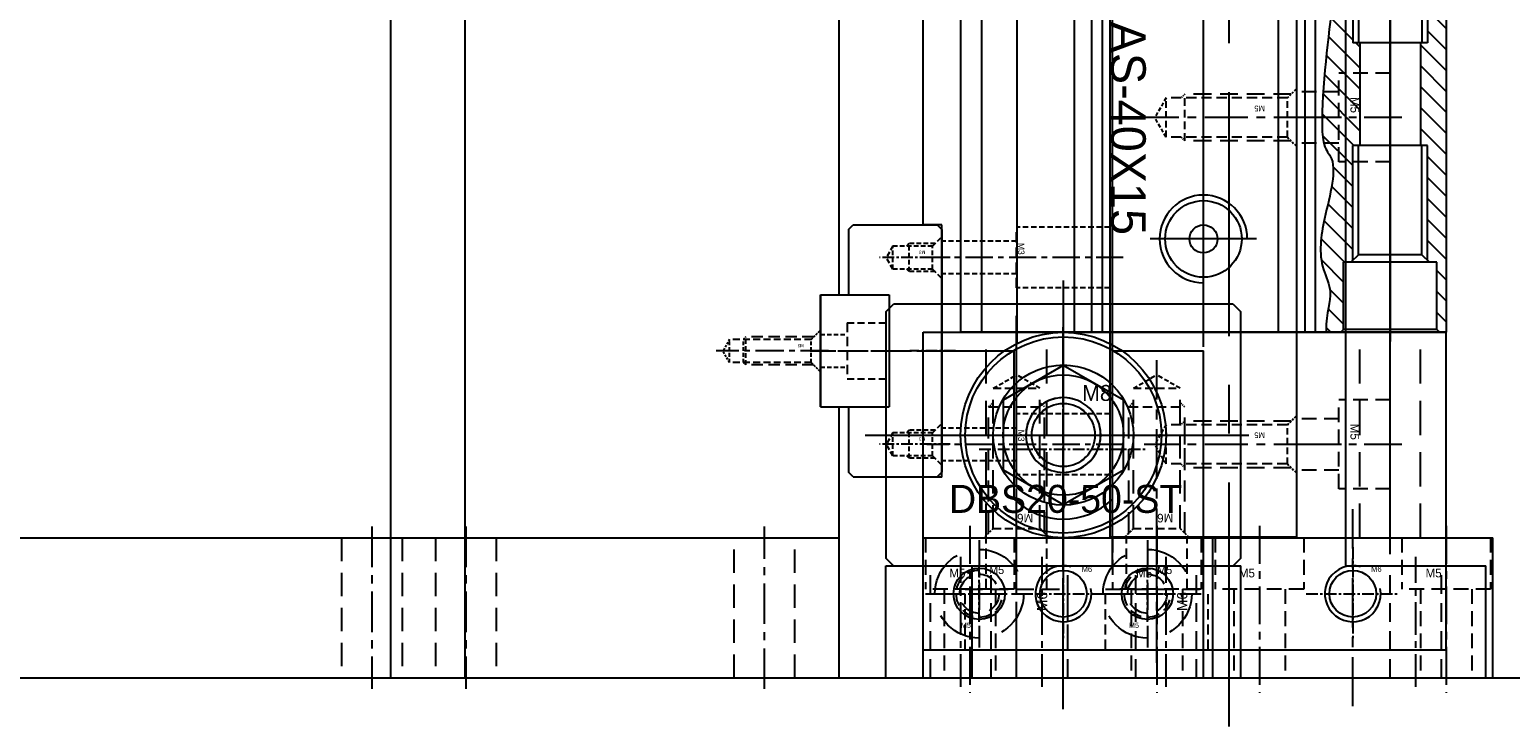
# Model space of a CAD drawing. Header units: millimetres. Extents: x -1657 to 8845, y -11980 to 3013.
# Tile 8 of 256: x 232 to 391, y -1047 to -972. Entities that reach past the tile are written whole.
import ezdxf

# ---------------------------------------------------------------- set-up
doc = ezdxf.new("R2010")
doc.units = ezdxf.units.MM
doc.linetypes.add('CENTER', pattern=[2, 1.25, -0.25, 0.25, -0.25])
doc.linetypes.add('DASHED', pattern=[0.75, 0.5, -0.25])
for name, color, linetype in [('图层167', 7, 'Continuous'), ('图层176', 63, 'Continuous'), ('图层36', 121, 'Continuous'), ('图层51', 25, 'Continuous'), ('图层54', 30, 'Continuous'), ('图层55', 131, 'Continuous'), ('图层56', 222, 'Continuous'), ('图层60', 143, 'Continuous'), ('图层61', 43, 'Continuous'), ('图层62', 152, 'Continuous'), ('图层63', 91, 'Continuous'), ('图层8', 201, 'Continuous'), ('图层94', 125, 'Continuous'), ('拔料气缸', 252, 'Continuous'), ('裁切气缸1', 252, 'Continuous'), ('裁切线轨', 252, 'Continuous')]:
    doc.layers.add(name, color=color, linetype=linetype)

# ---------------------------------------------------------------- blocks, each defined once
blk = doc.blocks.new('138F8')
at = {"layer": '图层55', "color": 4, "linetype": 'DASHED', "ltscale": 3.166667}
for p, q in [((5.5, 2), (0, 2)), ((0, -7.5), (0, 2)), ((0, 0), (-4.5, 0)), ((0, -5.5), (-4.5, -5.5)), ((5.5, -7.5), (0, -7.5))]:
    blk.add_line(p, q, dxfattribs=at)
at = {"layer": '图层55', "color": 1, "linetype": 'CENTER', "ltscale": 3.238837}
blk.add_line((6.76, -2.75), (-6.11, -2.75), dxfattribs=at)
at = {"layer": '图层55', "ltscale": 3}
blk.add_text('M5', height=0.93, rotation=270, dxfattribs=at).set_placement((1.25, -0.54))
blk = doc.blocks.new('5F')
at = {"color": 4, "linetype": 'DASHED', "ltscale": 0.471405}
for p, q in [((1, 2.1), (0, 3.1)), ((1, -2.1), (0, -3.1))]:
    blk.add_line(p, q, dxfattribs=at)
at = {"color": 4, "linetype": 'DASHED', "ltscale": 3.8}
for p, q in [((0.6, 2.5), (12, 2.5)), ((0.6, -2.5), (12, -2.5))]:
    blk.add_line(p, q, dxfattribs=at)
at = {"color": 4, "linetype": 'DASHED', "ltscale": 1.4}
for p, q in [((1, 2.1), (1, -2.1)), ((14, 2.1), (14, -2.1))]:
    blk.add_line(p, q, dxfattribs=at)
at = {"color": 4, "linetype": 'DASHED', "ltscale": 2.166667}
for p, q in [((1, 2.1), (14, 2.1)), ((1, -2.1), (14, -2.1))]:
    blk.add_line(p, q, dxfattribs=at)
at = {"color": 4, "linetype": 'DASHED', "ltscale": 0.188562}
for p, q in [((12, 2.5), (12.4, 2.1)), ((12, -2.5), (12.4, -2.1))]:
    blk.add_line(p, q, dxfattribs=at)
at = {"color": 4, "linetype": 'DASHED', "ltscale": 1.666667}
blk.add_line((12, 2.5), (12, -2.5), dxfattribs=at)
at = {"color": 4, "linetype": 'DASHED', "ltscale": 0.80829}
for p in [(14, 2.1), (14, -2.1)]:
    blk.add_line(p, (15.21, 0), dxfattribs=at)
at = {"color": 1, "linetype": 'CENTER', "ltscale": 3.699214}
blk.add_line((-2.16, 0), (16.34, 0), dxfattribs=at)
blk.add_text('M5', height=0.606).set_placement((3.42, -1.28))
blk = doc.blocks.new('4152F')
at = {"layer": '裁切气缸1'}
h = blk.add_hatch(dxfattribs=at)
h.set_pattern_fill('ANSI31', color=256, scale=0.5, style=0)
h.set_pattern_definition([(45, (-79.7772, -223.4112), (-1.122532, 1.122532), [])])
h.paths.add_polyline_path([(49.3, 20.06), (49.5, 20.26), (49.5, 21.06), (56.7, 21.06), (57, 21.36), (57, 22.06), (6, 22.06), (6, 21.36), (6.3, 21.06), (13.5, 21.06), (13.5, 20.26), (13.7, 20.06), (26, 20.06), (26, 19.31), (37, 19.31), (37, 20.06)])
edge = h.paths.add_edge_path()
edge.add_line((37, 12.06), (37, 12.81))
edge.add_line((37, 12.81), (26, 12.81))
edge.add_line((26, 12.81), (26, 12.06))
edge.add_line((26, 12.06), (13.7, 12.06))
edge.add_line((13.7, 12.06), (13.5, 11.86))
edge.add_line((13.5, 11.86), (13.5, 11.06))
edge.add_line((13.5, 11.06), (6.3, 11.06))
edge.add_line((6.3, 11.06), (6, 10.76))
edge.add_line((6, 10.76), (6, 9.37))
edge.add_spline(control_points=[(6, 9.37), (6.74, 9.09), (8.44, 8.58), (11.36, 10.08), (14.68, 8.44), (18.2, 10.37), (22.6, 9.72), (36.65, 8.18), (38.86, 10.67), (44.07, 9), (49.36, 8.26), (52.91, 10.12), (54.84, 9.16), (56.95, 9.19), (57, 9.19)], knot_values=[0.681217, 0.681217, 0.681217, 0.681217, 2.976049, 5.925267, 9.685581, 12.808712, 17.146343, 22.727163, 24.782755, 32.505672, 37.920708, 40.432597, 43.759949, 43.845575, 43.845575, 43.845575, 43.845575], degree=3, periodic=0)
edge.add_line((57, 9.19), (57, 10.76))
edge.add_line((57, 10.76), (56.7, 11.06))
edge.add_line((56.7, 11.06), (49.5, 11.06))
edge.add_line((49.5, 11.06), (49.5, 11.86))
edge.add_line((49.5, 11.86), (49.3, 12.06))
edge.add_line((49.3, 12.06), (37, 12.06))
for p, q in [((6, 22.06), (6, -29.94)), ((6, 22.06), (57, 22.06)), ((6.3, 21.06), (6, 21.36)), ((6.3, 21.06), (6.3, 11.06)), ((6.3, 21.06), (13.5, 21.06)), ((13.5, 21.06), (13.5, 11.06)), ((49.5, 21.06), (49.5, 11.06)), ((56.7, 21.06), (49.5, 21.06)), ((56.7, 21.06), (57, 21.36)), ((56.7, 21.06), (56.7, 11.06)), ((57, 22.06), (57, -29.94)), ((14.3, 19.46), (13.5, 20.26)), ((13.7, 20.06), (26, 20.06)), ((14.3, 19.46), (26, 19.46)), ((14.3, 19.46), (14.3, 12.66)), ((26, 20.06), (26, 12.06)), ((26, 19.31), (37, 19.31)), ((49.3, 20.06), (37, 20.06)), ((37, 20.06), (37, 12.06)), ((48.7, 19.46), (37, 19.46)), ((48.7, 19.46), (49.5, 20.26)), ((48.7, 19.46), (48.7, 12.66)), ((26, 12.81), (37, 12.81)), ((14.3, 12.66), (13.5, 11.86)), ((13.7, 12.06), (26, 12.06)), ((14.3, 12.66), (26, 12.66)), ((48.7, 12.66), (37, 12.66)), ((49.3, 12.06), (37, 12.06)), ((48.7, 12.66), (49.5, 11.86)), ((6, 10.03), (3.6, 10.03)), ((6.3, 11.06), (6, 10.76)), ((6.3, 11.06), (13.5, 11.06)), ((56.7, 11.06), (49.5, 11.06)), ((56.7, 11.06), (57, 10.76)), ((3, 9.43), (3, -17.32)), ((6, 8.04), (57, 8.04)), ((6, 6.91), (57, 6.91)), ((-1, 3.06), (0, 4.06)), ((0, 0), (0, 4.06)), ((0, 4.06), (3, 4.06)), ((6, 4.06), (57, 4.06)), ((-1, -10.94), (-1, 3.06)), ((1.75, 0), (0, 0)), ((0.88, -3.94), (0, 0)), ((0.88, -3.94), (1.75, 0)), ((1.75, -3.94), (1.75, 0)), ((0.88, -3.94), (0, -7.89)), ((0.88, -3.94), (1.75, -7.89)), ((1.75, -3.94), (1.75, -7.89)), ((0, -7.89), (0, -11.94)), ((1.75, -7.89), (0, -7.89)), ((-1, -10.94), (0, -11.94)), ((0, -11.94), (3, -11.94)), ((6, -14.8), (57, -14.8)), ((6, -15.93), (57, -15.93)), ((6, -17.92), (3.6, -17.92)), ((6, -17.79), (57, -17.79)), ((6, -27.69), (57, -27.69)), ((6, -29.94), (57, -29.94))]:
    blk.add_line(p, q, dxfattribs=at)
at = {"layer": '裁切气缸1', "ltscale": 0.5}
for p, q in [((5, 16.06), (41.53, 16.06)), ((20.28, 16.06), (58, 16.06)), ((58.56, -3.94), (-1.87, -3.94)), ((5, -23.94), (58.13, -23.94))]:
    blk.add_line(p, q, dxfattribs=at)
at = {"layer": '裁切气缸1', "ltscale": 0.4}
for p, q in [((16, 1.76), (16, -9.64)), ((47, 1.76), (47, -9.64))]:
    blk.add_line(p, q, dxfattribs=at)
at = {"layer": '裁切气缸1'}
for centre, radius in [((16, -3.94), 4.1), ((47, -3.94), 4.1), ((16, -3.94), 1.5), ((47, -3.94), 1.5)]:
    blk.add_circle(centre, radius, dxfattribs=at)
for centre, radius, start, end in [((3.6, 9.43), 0.6, 90, 180), ((4.98, -3.31), 5.99, 146.3814, 178.8815), ((16, -3.94), 4.7, 180, 90), ((47, -3.94), 4.7, 90, 0), ((-7.67, -3.45), 10.03, 357.1834, 20.1276), ((4.98, -4.57), 5.99, 181.1185, 213.6186), ((-7.67, -4.44), 10.03, 339.8724, 2.8166), ((3.6, -17.32), 0.6, 180, 270)]:
    blk.add_arc(centre, radius, start, end, dxfattribs=at)
blk.add_open_spline([(6, 9.37), (6.74, 9.09), (8.44, 8.58), (11.36, 10.08), (14.68, 8.44), (18.2, 10.37), (22.6, 9.72), (36.65, 8.18), (38.86, 10.67), (44.07, 9), (49.36, 8.26), (52.91, 10.12), (54.84, 9.16), (56.95, 9.19), (57, 9.19)], degree=3, knots=[0.681217, 0.681217, 0.681217, 0.681217, 2.976049, 5.925267, 9.685581, 12.808712, 17.146343, 22.727163, 24.782755, 32.505672, 37.920708, 40.432597, 43.759949, 43.845575, 43.845575, 43.845575, 43.845575], dxfattribs=at)
at = {"layer": '裁切气缸1', "insert": (16.76, -10.12), "char_height": 3.75, "width": 29.8385, "attachment_point": 1}
blk.add_mtext('SDAS-40X15', dxfattribs=at)
blk = doc.blocks.new('6F')
at = {"color": 4, "linetype": 'DASHED', "ltscale": 0.471405}
for p, q in [((1, 2.5), (0, 3.5)), ((1, -2.5), (0, -3.5))]:
    blk.add_line(p, q, dxfattribs=at)
at = {"color": 4, "linetype": 'DASHED', "ltscale": 4.5}
for p, q in [((0.5, 3), (14, 3)), ((0.5, -3), (14, -3))]:
    blk.add_line(p, q, dxfattribs=at)
at = {"color": 4, "linetype": 'DASHED', "ltscale": 1.666667}
for p, q in [((1, 2.5), (1, -2.5)), ((16, 2.5), (16, -2.5))]:
    blk.add_line(p, q, dxfattribs=at)
at = {"color": 4, "linetype": 'DASHED', "ltscale": 5}
for p, q in [((1, 2.5), (16, 2.5)), ((1, -2.5), (16, -2.5))]:
    blk.add_line(p, q, dxfattribs=at)
at = {"color": 4, "linetype": 'DASHED', "ltscale": 0.235702}
for p, q in [((14, 3), (14.5, 2.5)), ((14, -3), (14.5, -2.5))]:
    blk.add_line(p, q, dxfattribs=at)
at = {"color": 4, "linetype": 'DASHED', "ltscale": 2}
blk.add_line((14, 3), (14, -3), dxfattribs=at)
at = {"color": 4, "linetype": 'DASHED', "ltscale": 0.96225}
for p in [(16, 2.5), (16, -2.5)]:
    blk.add_line(p, (17.44, 0), dxfattribs=at)
at = {"color": 1, "linetype": 'CENTER', "ltscale": 4.23765}
blk.add_line((-2.16, 0), (19.03, 0), dxfattribs=at)
blk.add_text('M6', height=0.924, rotation=90).set_placement((2.56, -1.77))
blk = doc.blocks.new('52B92')
at = {"layer": '裁切线轨', "color": 1, "linetype": 'CENTER'}
for p, q in [((-1.24, 1.87), (-1.24, -5.67)), ((18.76, 1.87), (18.76, -5.67))]:
    blk.add_line(p, q, dxfattribs=at)
at = {"layer": '裁切线轨', "color": 1, "linetype": 'CENTER', "ltscale": 2.32}
blk.add_line((8.76, -9.8), (8.76, 1.8), dxfattribs=at)
blk.add_line((8.76, -9.8), (8.76, 1.8), dxfattribs=at)
at = {"layer": '裁切线轨', "ltscale": 1.5}
for p, q in [((-4.24, 1), (-4.74, 0.5)), ((-4.74, -8.5), (-4.74, 0.5)), ((-4.24, 1), (21.76, 1)), ((21.76, 1), (22.26, 0.5)), ((22.26, -8.5), (22.26, 0.5)), ((2.76, -9), (2.76, -4.65)), ((2.76, -4.65), (14.76, -4.65)), ((14.76, -9), (14.76, -4.65)), ((-4.24, -9), (-4.74, -8.5)), ((-4.24, -9), (2.76, -9)), ((14.76, -9), (21.76, -9)), ((22.26, -8.5), (21.76, -9))]:
    blk.add_line(p, q, dxfattribs=at)
at = {"layer": '裁切线轨', "color": 4, "linetype": 'DASHED'}
for p, q in [((-2.47, 0), (-3.47, 1)), ((-2.74, 0.26), (-2.74, -2.5)), ((-2.47, 0), (-2.47, -4.25)), ((0, 0), (-2.47, 0)), ((0, 0), (1, 1)), ((0, 0), (0, -4.25)), ((0.26, 0.26), (0.26, -2.5)), ((17.53, 0), (16.53, 1)), ((17.26, 0.26), (17.26, -2.5)), ((17.53, 0), (17.53, -4.25)), ((20, 0), (17.53, 0)), ((20, 0), (21, 1)), ((20, 0), (20, -4.25)), ((20.26, 0.26), (20.26, -2.5)), ((-2.74, -2.5), (-2.47, -2.76)), ((0.26, -2.5), (-2.74, -2.5)), ((0.26, -2.5), (0, -2.76)), ((17.26, -2.5), (17.53, -2.76)), ((20.26, -2.5), (17.26, -2.5)), ((20.26, -2.5), (20, -2.76)), ((0, -4.25), (-2.47, -4.25)), ((-2.47, -4.25), (-1.24, -4.96)), ((0, -4.25), (-1.24, -4.96)), ((20, -4.25), (17.53, -4.25)), ((17.53, -4.25), (18.76, -4.96)), ((20, -4.25), (18.76, -4.96))]:
    blk.add_line(p, q, dxfattribs=at)
at = {"layer": '裁切线轨', "linetype": 'DASHED'}
for p in [(-1.98, -0.79), (18.02, -0.79)]:
    blk.add_text('M3', height=0.346, rotation=270, dxfattribs=at).set_placement(p)
blk = doc.blocks.new('52B53')
at = {"layer": '裁切线轨', "ltscale": 1.5}
for p, q in [((-6, 7.938), (6, 7.938)), ((-6, 0.588), (-6, 7.938)), ((6, 0.588), (6, 7.938)), ((-6, 0.588), (6, 0.588))]:
    blk.add_line(p, q, dxfattribs=at)
at = {"layer": '裁切线轨', "color": 4, "linetype": 'DASHED', "ltscale": 1.5}
for p, q in [((-3, 3.438), (-3, 7.938)), ((3, 3.438), (3, 7.938))]:
    blk.add_line(p, q, dxfattribs=at)
at = {"layer": '裁切线轨', "color": 1, "linetype": 'CENTER', "ltscale": 1.7052}
blk.add_line((0, 0), (0, 8.526), dxfattribs=at)
at = {"layer": '裁切线轨', "color": 4, "linetype": 'DASHED', "ltscale": 2}
blk.add_line((-3, 3.438), (3, 3.438), dxfattribs=at)
at = {"layer": '裁切线轨', "color": 4, "linetype": 'DASHED', "ltscale": 0.95}
for p, q in [((-1.75, 0.588), (-1.75, 3.438)), ((1.75, 0.588), (1.75, 3.438))]:
    blk.add_line(p, q, dxfattribs=at)
blk = doc.blocks.new('14E11')
at = {"layer": '图层54', "color": 4, "linetype": 'DASHED', "ltscale": 1.166667}
for p, q in [((-1.41, 3.25), (-11.41, 3.25)), ((-1.41, -3.25), (-11.41, -3.25))]:
    blk.add_line(p, q, dxfattribs=at)
at = {"layer": '图层54', "color": 4, "linetype": 'DASHED', "ltscale": 2.166667}
blk.add_line((-11.41, -3.25), (-11.41, 3.25), dxfattribs=at)
at = {"layer": '图层54', "color": 4, "linetype": 'DASHED', "ltscale": 1.125}
for p, q in [((-11.41, 1.75), (-19.41, 1.75)), ((-11.41, -1.75), (-19.41, -1.75))]:
    blk.add_line(p, q, dxfattribs=at)
at = {"layer": '图层54', "color": 1, "linetype": 'CENTER', "ltscale": 2.329099}
blk.add_line((0, 0), (-21.03, 0), dxfattribs=at)
at = {"layer": '图层54', "linetype": 'DASHED', "ltscale": 3}
blk.add_text('M3', height=0.686, rotation=270, dxfattribs=at).set_placement((-11.26, 1.58))
blk = doc.blocks.new('14E0A')
at = {"layer": '图层54', "color": 4, "linetype": 'DASHED', "ltscale": 1.166667}
for p, q in [((-1.41, 3.25), (-11.41, 3.25)), ((-1.41, -3.25), (-11.41, -3.25))]:
    blk.add_line(p, q, dxfattribs=at)
at = {"layer": '图层54', "color": 4, "linetype": 'DASHED', "ltscale": 2.166667}
blk.add_line((-11.41, -3.25), (-11.41, 3.25), dxfattribs=at)
at = {"layer": '图层54', "color": 4, "linetype": 'DASHED', "ltscale": 1.125}
for p, q in [((-11.41, 1.75), (-19.41, 1.75)), ((-11.41, -1.75), (-19.41, -1.75))]:
    blk.add_line(p, q, dxfattribs=at)
at = {"layer": '图层54', "color": 1, "linetype": 'CENTER', "ltscale": 2.329099}
blk.add_line((0, 0), (-21.03, 0), dxfattribs=at)
at = {"layer": '图层54', "linetype": 'DASHED', "ltscale": 3}
blk.add_text('M3', height=0.686, rotation=270, dxfattribs=at).set_placement((-11.26, 1.58))
blk = doc.blocks.new('3F')
at = {"color": 4, "linetype": 'DASHED', "ltscale": 0.471405}
for p, q in [((1, 1.24), (0, 2.24)), ((1, -1.24), (0, -2.24))]:
    blk.add_line(p, q, dxfattribs=at)
at = {"color": 1, "linetype": 'CENTER', "ltscale": 2.408031}
blk.add_line((-0.87, 0), (11.17, 0), dxfattribs=at)
at = {"color": 4, "linetype": 'DASHED', "ltscale": 2.420833}
for p, q in [((0.74, 1.5), (8, 1.5)), ((0.74, -1.5), (8, -1.5))]:
    blk.add_line(p, q, dxfattribs=at)
at = {"color": 4, "linetype": 'DASHED', "ltscale": 1.458333}
for p, q in [((1, 1.24), (9.75, 1.24)), ((1, -1.24), (9.75, -1.24))]:
    blk.add_line(p, q, dxfattribs=at)
at = {"color": 4, "linetype": 'DASHED', "ltscale": 0.825}
for p, q in [((1, 1.24), (1, -1.24)), ((8.26, 1.24), (8.26, -1.24)), ((9.75, 1.24), (9.75, -1.24))]:
    blk.add_line(p, q, dxfattribs=at)
at = {"color": 4, "linetype": 'DASHED', "ltscale": 0.123744}
for p, q in [((8, 1.5), (8.26, 1.24)), ((8, -1.5), (8.26, -1.24))]:
    blk.add_line(p, q, dxfattribs=at)
at = {"color": 4, "linetype": 'DASHED'}
blk.add_line((8, 1.5), (8, -1.5), dxfattribs=at)
at = {"color": 4, "linetype": 'DASHED', "ltscale": 0.476314}
for p in [(9.75, 1.24), (9.75, -1.24)]:
    blk.add_line(p, (10.46, 0), dxfattribs=at)
at = {"linetype": 'DASHED'}
blk.add_text('M3', height=0.346, dxfattribs=at).set_placement((1.79, -0.74))
blk = doc.blocks.new('5P1')
at = {"color": 1, "linetype": 'CENTER', "ltscale": 2.3}
for p, q in [((0, 5.75), (0, -5.75)), ((-5.75, 0), (5.75, 0))]:
    blk.add_line(p, q, dxfattribs=at)
at = {"color": 4, "linetype": 'DASHED', "ltscale": 9.943333}
blk.add_circle((0, 0), 4.75, dxfattribs=at)
at = {"ltscale": 3}
blk.add_circle((0, 0), 2.75, dxfattribs=at)
blk.add_text('M5', height=0.56).set_placement((-1.97, -3.66))
blk = doc.blocks.new('5E')
at = {"color": 1, "linetype": 'CENTER', "ltscale": 1.2}
for p, q in [((0, -3), (0, 3)), ((-3, 0), (3, 0))]:
    blk.add_line(p, q, dxfattribs=at)
at = {"color": 4, "linetype": 'DASHED', "ltscale": 4.396}
blk.add_circle((0, 0), 2.1, dxfattribs=at)
at = {"color": 4, "linetype": 'DASHED', "ltscale": 2.616667}
blk.add_arc((0, 0), 2.5, 90, 0, dxfattribs=at)
at = {"ltscale": 0.5}
blk.add_text('M5', height=0.873, dxfattribs=at).set_placement((1.04, 2.11))
blk = doc.blocks.new('8C')
at = {"color": 1, "linetype": 'CENTER'}
for p, q in [((0, 5.12), (0, -5.12)), ((-5.12, 0), (5.12, 0))]:
    blk.add_line(p, q, dxfattribs=at)
blk.add_circle((0, 0), 3.38)
at = {"color": 2, "linetype": 'Continuous'}
blk.add_arc((0, 0), 4, 75.1204, 11.9339, dxfattribs=at)
blk.add_text('M8', height=1.709).set_placement((2.01, 3.65))
blk = doc.blocks.new('15124')
at = {"layer": '拔料气缸', "ltscale": 3}
for p, q in [((-18.2, 2.55), (-18.2, -29.87)), ((-39.42, -14), (1.68, -14))]:
    blk.add_line(p, q, dxfattribs=at)
at = {"layer": '拔料气缸'}
for p, q in [((-37.2, -0.8), (-36.4, 0)), ((0, 0), (-36.4, 0)), ((0, 0), (0.8, -0.8)), ((-37.2, -0.8), (-37.2, -27.2)), ((0.8, -27.2), (0.8, -0.8)), ((-36.4, -28), (-37.2, -27.2)), ((-36.4, -28), (0, -28)), ((0.8, -27.2), (0, -28))]:
    blk.add_line(p, q, dxfattribs=at)
blk.add_lwpolyline([(-11.75, -10.28), (-18.2, -6.55), (-24.65, -10.28), (-24.65, -17.72), (-18.2, -21.45), (-11.75, -17.72)], close=True, dxfattribs=at)
for radius in [11, 10.5, 6.45, 3.38]:
    blk.add_circle((-18.2, -14), radius, dxfattribs=at)
at = {"layer": '拔料气缸', "color": 3}
blk.add_arc((-18.2, -14), 4, 270, 180, dxfattribs=at)
at = {"layer": '拔料气缸', "ltscale": 2.526783, "insert": (-30.44, -19.34), "char_height": 3, "width": 720.9253, "attachment_point": 1}
blk.add_mtext('DBS20-50-ST', dxfattribs=at)
blk = doc.blocks.new('15645')
at = {"layer": '图层63', "color": 1, "linetype": 'CENTER', "ltscale": 3.238837}
blk.add_line((-4.75, 6.76), (-4.75, -11.11), dxfattribs=at)
at = {"layer": '图层63', "color": 4, "linetype": 'DASHED', "ltscale": 3.166667}
for p, q in [((-9.5, 5.5), (-9.5, 0)), ((0, 5.5), (0, 0)), ((0, 0), (-9.5, 0)), ((-7.5, 0), (-7.5, -9.5)), ((-2, 0), (-2, -9.5))]:
    blk.add_line(p, q, dxfattribs=at)
at = {"layer": '图层63', "ltscale": 3}
blk.add_text('M5', height=0.93, dxfattribs=at).set_placement((-6.96, 1.25))
blk = doc.blocks.new('1563D')
at = {"layer": '图层63', "color": 1, "linetype": 'CENTER', "ltscale": 3.238837}
blk.add_line((-4.75, 6.76), (-4.75, -11.11), dxfattribs=at)
at = {"layer": '图层63', "color": 4, "linetype": 'DASHED', "ltscale": 3.166667}
for p, q in [((-9.5, 5.5), (-9.5, 0)), ((0, 5.5), (0, 0)), ((0, 0), (-9.5, 0)), ((-7.5, 0), (-7.5, -9.5)), ((-2, 0), (-2, -9.5))]:
    blk.add_line(p, q, dxfattribs=at)
at = {"layer": '图层63', "ltscale": 3}
blk.add_text('M5', height=0.93, dxfattribs=at).set_placement((-6.96, 1.25))
blk = doc.blocks.new('6C')
at = {"color": 1, "linetype": 'CENTER'}
for p, q in [((0, 5), (0, -5)), ((-5, 0), (5, 0))]:
    blk.add_line(p, q, dxfattribs=at)
blk.add_circle((0, 0), 2.5)
at = {"color": 2, "linetype": 'Continuous'}
blk.add_arc((0, 0), 3, 73.9359, 10.9553, dxfattribs=at)
blk.add_text('M6', height=0.586).set_placement((1.96, 2.34))

msp = doc.modelspace()

# ---------------------------------------------------------------- linework, layer by layer
at = {"layer": '图层167', "ltscale": 0.425}
msp.add_line((81.5098, -1041.6622), (1001.5098, -1041.6622), dxfattribs=at)
at = {"layer": '图层176', "color": 1, "linetype": 'CENTER', "ltscale": 5.104}
for p, q in [((337.9598, -1028.4222), (337.9598, -1002.9022)), ((377.9598, -1028.4222), (377.9598, -1002.9022))]:
    msp.add_line(p, q, dxfattribs=at)
at = {"layer": '图层176', "ltscale": 5}
for p, q in [((327.9598, -1026.6622), (327.9598, -1004.6622)), ((327.9598, -1004.6622), (383.9598, -1004.6622)), ((383.9598, -1026.6622), (383.9598, -1004.6622)), ((327.9598, -1026.6622), (383.9598, -1026.6622))]:
    msp.add_line(p, q, dxfattribs=at)
at = {"layer": '图层176', "color": 4, "linetype": 'DASHED', "ltscale": 7.333333}
for p, q in [((334.7098, -1026.6622), (334.7098, -1004.6622)), ((341.2098, -1026.6622), (341.2098, -1004.6622)), ((374.7098, -1026.6622), (374.7098, -1004.6622)), ((381.2098, -1026.6622), (381.2098, -1004.6622))]:
    msp.add_line(p, q, dxfattribs=at)
at = {"layer": '图层36', "color": 1, "linetype": 'CENTER', "ltscale": 7.424}
msp.add_line((342.9598, -1041.2222), (342.9598, -1004.1022), dxfattribs=at)
at = {"layer": '图层36', "ltscale": 1.625}
for p, q in [((327.9598, -1038.6622), (327.9598, -1006.6622)), ((327.9598, -1006.6622), (337.7098, -1006.6622)), ((337.7098, -1022.5182), (337.7098, -1006.6622)), ((348.2098, -1022.5182), (348.2098, -1006.6622)), ((348.2098, -1006.6622), (357.9598, -1006.6622)), ((357.9598, -1038.6622), (357.9598, -1006.6622)), ((327.9598, -1038.6622), (357.9598, -1038.6622))]:
    msp.add_line(p, q, dxfattribs=at)
at = {"layer": '图层36', "color": 1, "linetype": 'CENTER'}
for p, q in [((342.9598, -1026.1622), (342.9598, -1008.1622)), ((333.9598, -1017.1622), (351.9598, -1017.1622))]:
    msp.add_line(p, q, dxfattribs=at)
at = {"layer": '图层36', "ltscale": 1.625}
msp.add_arc((342.9598, -1017.1622), 7.5, 225.572996, 314.427004, dxfattribs=at)
at = {"layer": '图层51', "ltscale": 2}
for p, q in [((367.9598, -1026.5822), (367.9598, -841.7822)), ((347.9598, -1026.5822), (347.9598, -879.7822)), ((347.9598, -1026.5822), (367.9598, -1026.5822))]:
    msp.add_line(p, q, dxfattribs=at)
at = {"layer": '图层54', "color": 4, "linetype": 'DASHED', "ltscale": 20}
msp.add_line((347.9598, -1026.6622), (347.9598, -936.6622), dxfattribs=at)
at = {"layer": '图层54', "ltscale": 2}
for p, q in [((367.9598, -1026.6622), (367.9598, -936.6622)), ((327.9598, -993.1622), (327.9598, -970.1622)), ((329.9598, -1020.1622), (329.9598, -993.1622)), ((327.9598, -1026.6622), (327.9598, -1020.1622)), ((327.9598, -1026.6622), (367.9598, -1026.6622))]:
    msp.add_line(p, q, dxfattribs=at)
at = {"layer": '图层54', "ltscale": 1.5}
for p, q in [((329.9598, -993.1622), (327.9598, -993.1622)), ((329.9598, -1020.1622), (327.9598, -1020.1622))]:
    msp.add_line(p, q, dxfattribs=at)
at = {"layer": '图层54', "color": 1, "linetype": 'CENTER', "ltscale": 0.974559}
msp.add_line((331.3962, -1006.6622), (326.5234, -1006.6622), dxfattribs=at)
at = {"layer": '图层55', "ltscale": 2}
for p, q in [((367.9598, -1026.6622), (367.9598, -896.6622)), ((377.9598, -1026.6622), (377.9598, -896.6622)), ((367.9598, -1026.6622), (377.9598, -1026.6622))]:
    msp.add_line(p, q, dxfattribs=at)
at = {"layer": '图层56', "color": 1, "linetype": 'CENTER', "ltscale": 3.728372}
for p, q in [((337.9598, -1040.0565), (337.9598, -1024.5518)), ((352.9598, -1040.0565), (352.9598, -1024.5518))]:
    msp.add_line(p, q, dxfattribs=at)
at = {"layer": '图层56', "ltscale": 2}
for p, q in [((327.9598, -1038.6622), (327.9598, -1026.6622)), ((327.9598, -1026.6622), (383.9598, -1026.6622)), ((383.9598, -1038.6622), (383.9598, -1026.6622)), ((327.9598, -1038.6622), (383.9598, -1038.6622))]:
    msp.add_line(p, q, dxfattribs=at)
at = {"layer": '图层56', "color": 4, "linetype": 'DASHED', "ltscale": 2.166667}
for p, q in [((334.7098, -1032.1622), (334.7098, -1026.6622)), ((341.2098, -1032.1622), (341.2098, -1026.6622)), ((349.7098, -1032.1622), (349.7098, -1026.6622)), ((356.2098, -1032.1622), (356.2098, -1026.6622)), ((332.4598, -1038.6622), (332.4598, -1032.1622)), ((343.4598, -1038.6622), (343.4598, -1032.1622)), ((347.4598, -1038.6622), (347.4598, -1032.1622)), ((358.4598, -1038.6622), (358.4598, -1032.1622))]:
    msp.add_line(p, q, dxfattribs=at)
at = {"layer": '图层56', "color": 4, "linetype": 'DASHED', "ltscale": 3.666667}
for p, q in [((332.4598, -1032.1622), (343.4598, -1032.1622)), ((347.4598, -1032.1622), (358.4598, -1032.1622))]:
    msp.add_line(p, q, dxfattribs=at)
at = {"layer": '图层60', "ltscale": 1.5}
for p, q in [((270.9598, -1041.6622), (270.9598, -917.6622)), ((318.9598, -1000.6622), (318.9598, -962.6622)), ((316.9598, -1000.6622), (318.9598, -1000.6622)), ((316.9598, -1012.6622), (316.9598, -1000.6622)), ((316.9598, -1012.6622), (318.9598, -1012.6622)), ((318.9598, -1041.6622), (318.9598, -1012.6622)), ((270.9598, -1026.6622), (318.9598, -1026.6622)), ((270.9598, -1041.6622), (318.9598, -1041.6622))]:
    msp.add_line(p, q, dxfattribs=at)
at = {"layer": '图层60', "color": 1, "linetype": 'CENTER', "ltscale": 0.840137}
msp.add_line((315.8595, -1006.6622), (320.0601, -1006.6622), dxfattribs=at)
at = {"layer": '图层60', "color": 1, "linetype": 'CENTER', "ltscale": 3.48}
for p, q in [((278.9598, -1025.4622), (278.9598, -1042.8622)), ((310.9598, -1042.8622), (310.9598, -1025.4622))]:
    msp.add_line(p, q, dxfattribs=at)
at = {"layer": '图层60', "color": 4, "linetype": 'DASHED', "ltscale": 5}
for p, q in [((275.7098, -1026.6622), (275.7098, -1041.6622)), ((282.2098, -1026.6622), (282.2098, -1041.6622)), ((307.7098, -1041.6622), (307.7098, -1026.6622)), ((314.2098, -1041.6622), (314.2098, -1026.6622))]:
    msp.add_line(p, q, dxfattribs=at)
at = {"layer": '图层61', "color": 1, "linetype": 'CENTER'}
for p, q in [((342.9598, -1024.6622), (342.9598, -1006.6622)), ((333.9598, -1015.6622), (351.9598, -1015.6622))]:
    msp.add_line(p, q, dxfattribs=at)
at = {"layer": '图层61', "color": 4, "linetype": 'DASHED', "ltscale": 3.72678}
for p, q in [((337.9598, -1021.2523), (337.9598, -1010.072)), ((347.9598, -1021.2523), (347.9598, -1010.072))]:
    msp.add_line(p, q, dxfattribs=at)
at = {"layer": '图层61', "ltscale": 3.75}
msp.add_circle((342.9598, -1015.6622), 7.5, dxfattribs=at)
at = {"layer": '图层62', "color": 1, "linetype": 'CENTER', "ltscale": 3.74615}
msp.add_line((342.9598, -1045.0276), (342.9598, -1026.2968), dxfattribs=at)
at = {"layer": '图层62', "color": 1, "linetype": 'CENTER', "ltscale": 2.784}
for p, q in [((331.9943, -1042.6222), (331.9943, -1028.7022)), ((353.9598, -1042.6222), (353.9598, -1028.7022))]:
    msp.add_line(p, q, dxfattribs=at)
at = {"layer": '图层62', "ltscale": 1.625}
for p, q in [((323.9598, -1029.6622), (361.9598, -1029.6622)), ((323.9598, -1041.6622), (323.9598, -1029.6622)), ((361.9598, -1041.6622), (361.9598, -1029.6622)), ((323.9598, -1041.6622), (361.9598, -1041.6622))]:
    msp.add_line(p, q, dxfattribs=at)
at = {"layer": '图层62', "color": 4, "linetype": 'DASHED', "ltscale": 4}
for p, q in [((328.7443, -1041.6622), (328.7443, -1029.6622)), ((335.2443, -1041.6622), (335.2443, -1029.6622)), ((350.7098, -1041.6622), (350.7098, -1029.6622)), ((357.2098, -1041.6622), (357.2098, -1029.6622))]:
    msp.add_line(p, q, dxfattribs=at)
at = {"layer": '图层63', "color": 1, "linetype": 'CENTER', "ltscale": 4.2224}
for p, q in [((342.9598, -1044.7182), (342.9598, -1023.6062)), ((373.9598, -1044.7182), (373.9598, -1023.6062))]:
    msp.add_line(p, q, dxfattribs=at)
at = {"layer": '图层63', "ltscale": 1.625}
for p, q in [((327.9598, -1026.6622), (357.9598, -1026.6622)), ((327.9598, -1041.6622), (327.9598, -1026.6622)), ((357.9598, -1041.6622), (357.9598, -1026.6622)), ((358.9598, -1041.6622), (358.9598, -1026.6622)), ((358.9598, -1026.6622), (388.9598, -1026.6622)), ((388.9598, -1041.6622), (388.9598, -1026.6622)), ((327.9598, -1041.6622), (357.9598, -1041.6622)), ((358.9598, -1041.6622), (388.9598, -1041.6622))]:
    msp.add_line(p, q, dxfattribs=at)
at = {"layer": '图层8', "ltscale": 1.125}
for p, q in [((278.9098, -1041.6622), (278.9098, -936.6622)), ((158.9098, -1026.6622), (278.9098, -1026.6622)), ((158.9098, -1041.6622), (278.9098, -1041.6622))]:
    msp.add_line(p, q, dxfattribs=at)
at = {"layer": '图层8', "color": 1, "linetype": 'CENTER', "ltscale": 3.48}
msp.add_line((268.9098, -1025.4622), (268.9098, -1042.8622), dxfattribs=at)
at = {"layer": '图层8', "color": 4, "linetype": 'DASHED', "ltscale": 5}
for p, q in [((265.6598, -1026.6622), (265.6598, -1041.6622)), ((272.1598, -1026.6622), (272.1598, -1041.6622))]:
    msp.add_line(p, q, dxfattribs=at)
at = {"layer": '图层94', "color": 1, "linetype": 'CENTER', "ltscale": 20.9032}
msp.add_line((360.7098, -1046.8702), (360.7098, -946.3542), dxfattribs=at)
at = {"layer": '图层94', "ltscale": 1.625}
for p, q in [((348.2098, -1029.6622), (348.2098, -951.5622)), ((373.2098, -1029.6622), (373.2098, -951.5622)), ((333.2098, -1041.6622), (333.2098, -1029.6622)), ((333.2098, -1029.6622), (348.2098, -1029.6622)), ((373.2098, -1029.6622), (388.2098, -1029.6622)), ((388.2098, -1041.6622), (388.2098, -1029.6622)), ((333.2098, -1041.6622), (388.2098, -1041.6622))]:
    msp.add_line(p, q, dxfattribs=at)
at = {"layer": '图层94', "color": 1, "linetype": 'CENTER', "ltscale": 2.784}
for p, q in [((340.7098, -1042.6222), (340.7098, -1028.7022)), ((380.7098, -1042.6222), (380.7098, -1028.7022))]:
    msp.add_line(p, q, dxfattribs=at)
at = {"layer": '图层94', "color": 4, "linetype": 'DASHED', "ltscale": 4}
for p, q in [((337.9598, -1041.6622), (337.9598, -1029.6622)), ((343.4598, -1041.6622), (343.4598, -1029.6622)), ((377.9598, -1041.6622), (377.9598, -1029.6622)), ((383.4598, -1041.6622), (383.4598, -1029.6622))]:
    msp.add_line(p, q, dxfattribs=at)

# ---------------------------------------------------------------- block references
at = {"layer": '图层36', "ltscale": 1.625}
for p in [(333.9598, -1032.6622), (351.9598, -1032.6622)]:
    msp.add_blockref('5P1', p, dxfattribs=at)
at = {"layer": '图层54', "ltscale": 2}
for name, p, rotation in [('5F', (367.9598, -981.6622), 180), ('6F', (337.9598, -1026.6622), 90), ('6F', (352.9598, -1026.6622), 90), ('5F', (367.9598, -1016.6622), 180)]:
    msp.add_blockref(name, p, dxfattribs=dict(at, rotation=rotation))
at = {"layer": '图层54', "ltscale": 1.5}
for name, p in [('14E0A', (349.3711, -996.6622)), ('14E11', (349.3711, -1016.6622))]:
    msp.add_blockref(name, p, dxfattribs=at)
at = {"layer": '图层55', "ltscale": 2}
for p in [(372.4598, -978.9122), (372.4598, -1013.9122)]:
    msp.add_blockref('138F8', p, dxfattribs=at)
at = {"layer": '图层56', "ltscale": 1.625}
for p in [(333.9598, -1032.6622), (351.9598, -1032.6622)]:
    msp.add_blockref('5E', p, dxfattribs=at)
at = {"layer": '图层60', "ltscale": 1.5, "rotation": 180}
msp.add_blockref('3F', (316.9598, -1006.6622), dxfattribs=at)
at = {"layer": '图层61', "ltscale": 3.75}
msp.add_blockref('8C', (342.9598, -1015.6622), dxfattribs=at)
at = {"layer": '图层63', "ltscale": 1.625}
for name, p in [('15645', (337.7098, -1032.1622)), ('1563D', (357.7098, -1032.1622)), ('15645', (368.7098, -1032.1622)), ('1563D', (388.7098, -1032.1622)), ('6C', (342.9598, -1032.6622)), ('6C', (373.9598, -1032.6622))]:
    msp.add_blockref(name, p, dxfattribs=at)
at = {"layer": '拔料气缸', "ltscale": 1.625}
msp.add_blockref('15124', (361.1598, -1001.6622), dxfattribs=at)
at = {"layer": '裁切气缸1', "ltscale": 3.304255, "rotation": 270}
msp.add_blockref('4152F', (361.9042, -947.6622), dxfattribs=at)
at = {"layer": '裁切线轨', "ltscale": 1.625, "rotation": 270}
for name, p in [('52B92', (328.9598, -997.8997)), ('52B53', (316.3718, -1006.6622))]:
    msp.add_blockref(name, p, dxfattribs=at)

# ---------------------------------------------------------------- texts
at = {"layer": '图层56', "ltscale": 4}
for p in [(341.2392, -1034.5071), (356.2392, -1034.5071)]:
    msp.add_text('M6', height=1.0943, rotation=90, dxfattribs=at).set_placement(p)

doc.saveas('drawing.dxf')
